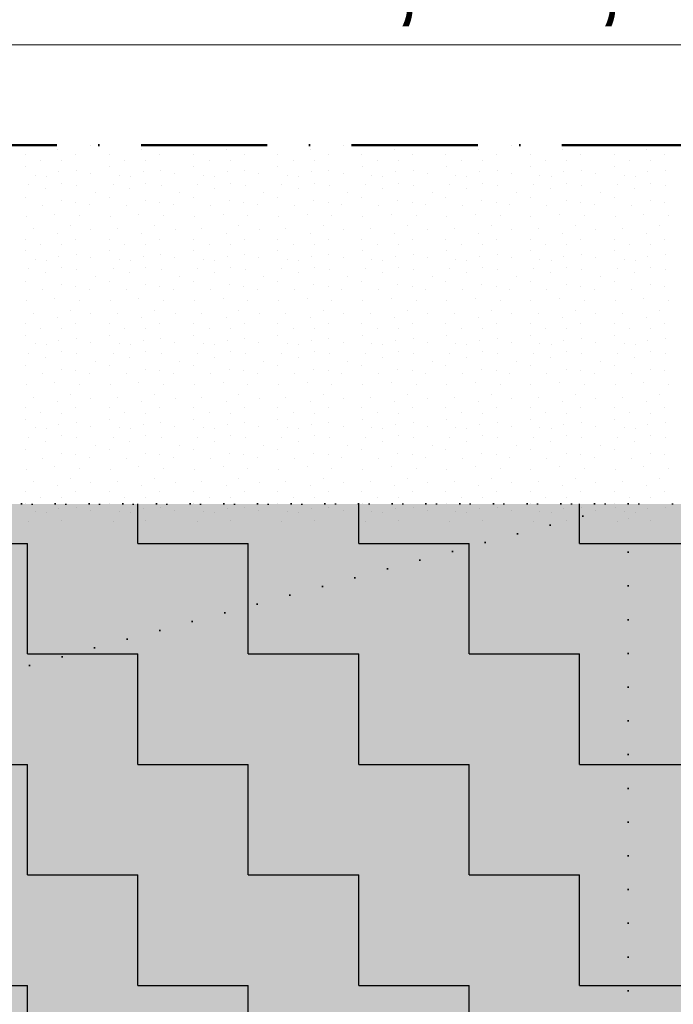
# Model space of a CAD drawing. Header units: millimetres. Extents: x -211955 to 157391, y -241491 to 94238.
# Tile 113 of 138: x 15207 to 16760, y -45457 to -43119. Entities that reach past the tile are written whole.
import ezdxf

# ---------------------------------------------------------------- set-up
doc = ezdxf.new("R2010")
doc.units = ezdxf.units.MM
doc.header["$PDMODE"] = 65
doc.linetypes.add('Cerchovana_1', pattern=[500, 300, -100, 0, -100])
doc.linetypes.add('Teckovana 0.5x_2', pattern=[80, 0, -80])
for name, color, linetype, lineweight in [('XR$2$PŮDORYS 1.NP - STÁVAJÍCÍ_1', 7, 'Continuous', 25), ('XR$3$SITUACE - BOURÁNÍ_1', 7, 'Continuous', 25), ('XR$4$SITUACE - BOURÁNÍ - KOTY_1', 7, 'Continuous', 25)]:
    doc.layers.add(name, color=color, linetype=linetype, lineweight=lineweight)
doc.styles.add('ARIALNARROW', font='ARIALN.TTF')
doc.dimstyles.new('DIMSTYLE_4', dxfattribs={"dimtxt": 250, "dimasz": 300, "dimexe": 0, "dimexo": 0, "dimgap": 125, "dimtad": 2, "dimlfac": 0.001, "dimrnd": 0.05, "dimzin": 4, "dimdsep": 46, "dimtxsty": 'ARIALNARROW', "dimblk1": 'ALL_ML_STRICH', "dimblk2": 'ALL_ML_STRICH', "dimsah": 1, "dimcen": 0, "dimclrd": 6, "dimclre": 6, "dimclrt": 6, "dimadec": 0, "dimazin": 0, "dimtfac": 1, "dimtdec": 0, "dimtix": 1, "dimtmove": 2, "dimatfit": 3, "dimfxl": 0, "dimtzin": 0, "dimlwd": 0, "dimlwe": 18, "dimarcsym": 0})

# ---------------------------------------------------------------- blocks, each defined once
blk = doc.blocks.new('VZOR_0')
at = {"layer": 'XR$3$SITUACE - BOURÁNÍ_1', "color": 204, "linetype": 'Continuous', "lineweight": 13}
for p, q in [((15376.2, -43417.2), (15376.2, -43417.2)), ((15576.2, -43417.2), (15576.2, -43417.2)), ((15776.2, -43417.2), (15776.2, -43417.2)), ((15976.2, -43417.2), (15976.2, -43417.2)), ((16176.2, -43417.2), (16176.2, -43417.2)), ((16376.2, -43417.2), (16376.2, -43417.2)), ((16576.2, -43417.2), (16576.2, -43417.2)), ((15220, -43440), (15220, -43440)), ((15297.4, -43425.8), (15297.4, -43425.8)), ((15340, -43440), (15340, -43440)), ((15420, -43440), (15420, -43440)), ((15497.4, -43425.8), (15497.4, -43425.8)), ((15540, -43440), (15540, -43440)), ((15620, -43440), (15620, -43440)), ((15697.4, -43425.8), (15697.4, -43425.8)), ((15740, -43440), (15740, -43440)), ((15820, -43440), (15820, -43440)), ((15897.4, -43425.8), (15897.4, -43425.8)), ((15940, -43440), (15940, -43440)), ((16020, -43440), (16020, -43440)), ((16097.4, -43425.8), (16097.4, -43425.8)), ((16140, -43440), (16140, -43440)), ((16220, -43440), (16220, -43440)), ((16297.4, -43425.8), (16297.4, -43425.8)), ((16340, -43440), (16340, -43440)), ((16420, -43440), (16420, -43440)), ((16497.4, -43425.8), (16497.4, -43425.8)), ((16540, -43440), (16540, -43440)), ((16620, -43440), (16620, -43440)), ((16697.4, -43425.8), (16697.4, -43425.8)), ((16740, -43440), (16740, -43440)), ((15256.8, -43452.4), (15256.8, -43452.4)), ((15306.8, -43453), (15306.8, -43453)), ((15456.8, -43452.4), (15456.8, -43452.4)), ((15506.8, -43453), (15506.8, -43453)), ((15656.8, -43452.4), (15656.8, -43452.4)), ((15706.8, -43453), (15706.8, -43453)), ((15856.8, -43452.4), (15856.8, -43452.4)), ((15906.8, -43453), (15906.8, -43453)), ((16056.8, -43452.4), (16056.8, -43452.4)), ((16106.8, -43453), (16106.8, -43453)), ((16256.8, -43452.4), (16256.8, -43452.4)), ((16306.8, -43453), (16306.8, -43453)), ((16456.8, -43452.4), (16456.8, -43452.4)), ((16506.8, -43453), (16506.8, -43453)), ((16656.8, -43452.4), (16656.8, -43452.4)), ((16706.8, -43453), (16706.8, -43453)), ((15220.6, -43468), (15220.6, -43468)), ((15243.4, -43487.8), (15243.4, -43487.8)), ((15269.8, -43490), (15269.8, -43490)), ((15300, -43480), (15300, -43480)), ((15341.8, -43476.4), (15341.8, -43476.4)), ((15375.4, -43484.6), (15375.4, -43484.6)), ((15420.6, -43468), (15420.6, -43468)), ((15443.4, -43487.8), (15443.4, -43487.8)), ((15469.8, -43490), (15469.8, -43490)), ((15500, -43480), (15500, -43480)), ((15541.8, -43476.4), (15541.8, -43476.4)), ((15575.4, -43484.6), (15575.4, -43484.6)), ((15620.6, -43468), (15620.6, -43468)), ((15643.4, -43487.8), (15643.4, -43487.8)), ((15669.8, -43490), (15669.8, -43490)), ((15700, -43480), (15700, -43480)), ((15741.8, -43476.4), (15741.8, -43476.4)), ((15775.4, -43484.6), (15775.4, -43484.6)), ((15820.6, -43468), (15820.6, -43468)), ((15843.4, -43487.8), (15843.4, -43487.8)), ((15869.8, -43490), (15869.8, -43490)), ((15900, -43480), (15900, -43480)), ((15941.8, -43476.4), (15941.8, -43476.4)), ((15975.4, -43484.6), (15975.4, -43484.6)), ((16020.6, -43468), (16020.6, -43468)), ((16043.4, -43487.8), (16043.4, -43487.8)), ((16069.8, -43490), (16069.8, -43490)), ((16100, -43480), (16100, -43480)), ((16141.8, -43476.4), (16141.8, -43476.4)), ((16175.4, -43484.6), (16175.4, -43484.6)), ((16220.6, -43468), (16220.6, -43468)), ((16243.4, -43487.8), (16243.4, -43487.8)), ((16269.8, -43490), (16269.8, -43490)), ((16300, -43480), (16300, -43480)), ((16341.8, -43476.4), (16341.8, -43476.4)), ((16375.4, -43484.6), (16375.4, -43484.6)), ((16420.6, -43468), (16420.6, -43468)), ((16443.4, -43487.8), (16443.4, -43487.8)), ((16469.8, -43490), (16469.8, -43490)), ((16500, -43480), (16500, -43480)), ((16541.8, -43476.4), (16541.8, -43476.4)), ((16575.4, -43484.6), (16575.4, -43484.6)), ((16620.6, -43468), (16620.6, -43468)), ((16643.4, -43487.8), (16643.4, -43487.8)), ((16669.8, -43490), (16669.8, -43490)), ((16700, -43480), (16700, -43480)), ((16741.8, -43476.4), (16741.8, -43476.4)), ((15228.8, -43510.4), (15228.8, -43510.4)), ((15307, -43507), (15307, -43507)), ((15342.8, -43511.8), (15342.8, -43511.8)), ((15428.8, -43510.4), (15428.8, -43510.4)), ((15507, -43507), (15507, -43507)), ((15542.8, -43511.8), (15542.8, -43511.8)), ((15628.8, -43510.4), (15628.8, -43510.4)), ((15707, -43507), (15707, -43507)), ((15742.8, -43511.8), (15742.8, -43511.8)), ((15828.8, -43510.4), (15828.8, -43510.4)), ((15907, -43507), (15907, -43507)), ((15942.8, -43511.8), (15942.8, -43511.8)), ((16028.8, -43510.4), (16028.8, -43510.4)), ((16107, -43507), (16107, -43507)), ((16142.8, -43511.8), (16142.8, -43511.8)), ((16228.8, -43510.4), (16228.8, -43510.4)), ((16307, -43507), (16307, -43507)), ((16342.8, -43511.8), (16342.8, -43511.8)), ((16428.8, -43510.4), (16428.8, -43510.4)), ((16507, -43507), (16507, -43507)), ((16542.8, -43511.8), (16542.8, -43511.8)), ((16628.8, -43510.4), (16628.8, -43510.4)), ((16707, -43507), (16707, -43507)), ((16742.8, -43511.8), (16742.8, -43511.8)), ((15268.8, -43519.8), (15268.8, -43519.8)), ((15387, -43529.6), (15387, -43529.6)), ((15468.8, -43519.8), (15468.8, -43519.8)), ((15587, -43529.6), (15587, -43529.6)), ((15668.8, -43519.8), (15668.8, -43519.8)), ((15787, -43529.6), (15787, -43529.6)), ((15868.8, -43519.8), (15868.8, -43519.8)), ((15987, -43529.6), (15987, -43529.6)), ((16068.8, -43519.8), (16068.8, -43519.8)), ((16187, -43529.6), (16187, -43529.6)), ((16268.8, -43519.8), (16268.8, -43519.8)), ((16387, -43529.6), (16387, -43529.6)), ((16468.8, -43519.8), (16468.8, -43519.8)), ((16587, -43529.6), (16587, -43529.6)), ((16668.8, -43519.8), (16668.8, -43519.8)), ((15220, -43540), (15220, -43540)), ((15260, -43560), (15260, -43560)), ((15305.4, -43548.4), (15305.4, -43548.4)), ((15339.8, -43551.8), (15339.8, -43551.8)), ((15372, -43558.6), (15372, -43558.6)), ((15420, -43540), (15420, -43540)), ((15460, -43560), (15460, -43560)), ((15505.4, -43548.4), (15505.4, -43548.4)), ((15539.8, -43551.8), (15539.8, -43551.8)), ((15572, -43558.6), (15572, -43558.6)), ((15620, -43540), (15620, -43540)), ((15660, -43560), (15660, -43560)), ((15705.4, -43548.4), (15705.4, -43548.4)), ((15739.8, -43551.8), (15739.8, -43551.8)), ((15772, -43558.6), (15772, -43558.6)), ((15820, -43540), (15820, -43540)), ((15860, -43560), (15860, -43560)), ((15905.4, -43548.4), (15905.4, -43548.4)), ((15939.8, -43551.8), (15939.8, -43551.8)), ((15972, -43558.6), (15972, -43558.6)), ((16020, -43540), (16020, -43540)), ((16060, -43560), (16060, -43560)), ((16105.4, -43548.4), (16105.4, -43548.4)), ((16139.8, -43551.8), (16139.8, -43551.8)), ((16172, -43558.6), (16172, -43558.6)), ((16220, -43540), (16220, -43540)), ((16260, -43560), (16260, -43560)), ((16305.4, -43548.4), (16305.4, -43548.4)), ((16339.8, -43551.8), (16339.8, -43551.8)), ((16372, -43558.6), (16372, -43558.6)), ((16420, -43540), (16420, -43540)), ((16460, -43560), (16460, -43560)), ((16505.4, -43548.4), (16505.4, -43548.4)), ((16539.8, -43551.8), (16539.8, -43551.8)), ((16572, -43558.6), (16572, -43558.6)), ((16620, -43540), (16620, -43540)), ((16660, -43560), (16660, -43560)), ((16705.4, -43548.4), (16705.4, -43548.4)), ((16739.8, -43551.8), (16739.8, -43551.8)), ((15290.2, -43580.8), (15290.2, -43580.8)), ((15348.8, -43584.8), (15348.8, -43584.8)), ((15490.2, -43580.8), (15490.2, -43580.8)), ((15548.8, -43584.8), (15548.8, -43584.8)), ((15690.2, -43580.8), (15690.2, -43580.8)), ((15748.8, -43584.8), (15748.8, -43584.8)), ((15890.2, -43580.8), (15890.2, -43580.8)), ((15948.8, -43584.8), (15948.8, -43584.8)), ((16090.2, -43580.8), (16090.2, -43580.8)), ((16148.8, -43584.8), (16148.8, -43584.8)), ((16290.2, -43580.8), (16290.2, -43580.8)), ((16348.8, -43584.8), (16348.8, -43584.8)), ((16490.2, -43580.8), (16490.2, -43580.8)), ((16548.8, -43584.8), (16548.8, -43584.8)), ((16690.2, -43580.8), (16690.2, -43580.8)), ((16748.8, -43584.8), (16748.8, -43584.8)), ((15221.8, -43586), (15221.8, -43586)), ((15421.8, -43586), (15421.8, -43586)), ((15621.8, -43586), (15621.8, -43586)), ((15821.8, -43586), (15821.8, -43586)), ((16021.8, -43586), (16021.8, -43586)), ((16221.8, -43586), (16221.8, -43586)), ((16421.8, -43586), (16421.8, -43586)), ((16621.8, -43586), (16621.8, -43586)), ((15239.6, -43615.6), (15239.6, -43615.6)), ((15297.4, -43625.8), (15297.4, -43625.8)), ((15328, -43608.4), (15328, -43608.4)), ((15376.2, -43617.2), (15376.2, -43617.2)), ((15439.6, -43615.6), (15439.6, -43615.6)), ((15497.4, -43625.8), (15497.4, -43625.8)), ((15528, -43608.4), (15528, -43608.4)), ((15576.2, -43617.2), (15576.2, -43617.2)), ((15639.6, -43615.6), (15639.6, -43615.6)), ((15697.4, -43625.8), (15697.4, -43625.8)), ((15728, -43608.4), (15728, -43608.4)), ((15776.2, -43617.2), (15776.2, -43617.2)), ((15839.6, -43615.6), (15839.6, -43615.6)), ((15897.4, -43625.8), (15897.4, -43625.8)), ((15928, -43608.4), (15928, -43608.4)), ((15976.2, -43617.2), (15976.2, -43617.2)), ((16039.6, -43615.6), (16039.6, -43615.6)), ((16097.4, -43625.8), (16097.4, -43625.8)), ((16128, -43608.4), (16128, -43608.4)), ((16176.2, -43617.2), (16176.2, -43617.2)), ((16239.6, -43615.6), (16239.6, -43615.6)), ((16297.4, -43625.8), (16297.4, -43625.8)), ((16328, -43608.4), (16328, -43608.4)), ((16376.2, -43617.2), (16376.2, -43617.2)), ((16439.6, -43615.6), (16439.6, -43615.6)), ((16497.4, -43625.8), (16497.4, -43625.8)), ((16528, -43608.4), (16528, -43608.4)), ((16576.2, -43617.2), (16576.2, -43617.2)), ((16639.6, -43615.6), (16639.6, -43615.6)), ((16697.4, -43625.8), (16697.4, -43625.8)), ((16728, -43608.4), (16728, -43608.4)), ((15220, -43640), (15220, -43640)), ((15256.8, -43652.4), (15256.8, -43652.4)), ((15306.8, -43653), (15306.8, -43653)), ((15340, -43640), (15340, -43640)), ((15420, -43640), (15420, -43640)), ((15456.8, -43652.4), (15456.8, -43652.4)), ((15506.8, -43653), (15506.8, -43653)), ((15540, -43640), (15540, -43640)), ((15620, -43640), (15620, -43640)), ((15656.8, -43652.4), (15656.8, -43652.4)), ((15706.8, -43653), (15706.8, -43653)), ((15740, -43640), (15740, -43640)), ((15820, -43640), (15820, -43640)), ((15856.8, -43652.4), (15856.8, -43652.4)), ((15906.8, -43653), (15906.8, -43653)), ((15940, -43640), (15940, -43640)), ((16020, -43640), (16020, -43640)), ((16056.8, -43652.4), (16056.8, -43652.4)), ((16106.8, -43653), (16106.8, -43653)), ((16140, -43640), (16140, -43640)), ((16220, -43640), (16220, -43640)), ((16256.8, -43652.4), (16256.8, -43652.4)), ((16306.8, -43653), (16306.8, -43653)), ((16340, -43640), (16340, -43640)), ((16420, -43640), (16420, -43640)), ((16456.8, -43652.4), (16456.8, -43652.4)), ((16506.8, -43653), (16506.8, -43653)), ((16540, -43640), (16540, -43640)), ((16620, -43640), (16620, -43640)), ((16656.8, -43652.4), (16656.8, -43652.4)), ((16706.8, -43653), (16706.8, -43653)), ((16740, -43640), (16740, -43640)), ((15220.6, -43668), (15220.6, -43668)), ((15341.8, -43676.4), (15341.8, -43676.4)), ((15420.6, -43668), (15420.6, -43668)), ((15541.8, -43676.4), (15541.8, -43676.4)), ((15620.6, -43668), (15620.6, -43668)), ((15741.8, -43676.4), (15741.8, -43676.4)), ((15820.6, -43668), (15820.6, -43668)), ((15941.8, -43676.4), (15941.8, -43676.4)), ((16020.6, -43668), (16020.6, -43668)), ((16141.8, -43676.4), (16141.8, -43676.4)), ((16220.6, -43668), (16220.6, -43668)), ((16341.8, -43676.4), (16341.8, -43676.4)), ((16420.6, -43668), (16420.6, -43668)), ((16541.8, -43676.4), (16541.8, -43676.4)), ((16620.6, -43668), (16620.6, -43668)), ((16741.8, -43676.4), (16741.8, -43676.4)), ((15243.4, -43687.8), (15243.4, -43687.8)), ((15269.8, -43690), (15269.8, -43690)), ((15300, -43680), (15300, -43680)), ((15375.4, -43684.6), (15375.4, -43684.6)), ((15443.4, -43687.8), (15443.4, -43687.8)), ((15469.8, -43690), (15469.8, -43690)), ((15500, -43680), (15500, -43680)), ((15575.4, -43684.6), (15575.4, -43684.6)), ((15643.4, -43687.8), (15643.4, -43687.8)), ((15669.8, -43690), (15669.8, -43690)), ((15700, -43680), (15700, -43680)), ((15775.4, -43684.6), (15775.4, -43684.6)), ((15843.4, -43687.8), (15843.4, -43687.8)), ((15869.8, -43690), (15869.8, -43690)), ((15900, -43680), (15900, -43680)), ((15975.4, -43684.6), (15975.4, -43684.6)), ((16043.4, -43687.8), (16043.4, -43687.8)), ((16069.8, -43690), (16069.8, -43690)), ((16100, -43680), (16100, -43680)), ((16175.4, -43684.6), (16175.4, -43684.6)), ((16243.4, -43687.8), (16243.4, -43687.8)), ((16269.8, -43690), (16269.8, -43690)), ((16300, -43680), (16300, -43680)), ((16375.4, -43684.6), (16375.4, -43684.6)), ((16443.4, -43687.8), (16443.4, -43687.8)), ((16469.8, -43690), (16469.8, -43690)), ((16500, -43680), (16500, -43680)), ((16575.4, -43684.6), (16575.4, -43684.6)), ((16643.4, -43687.8), (16643.4, -43687.8)), ((16669.8, -43690), (16669.8, -43690)), ((16700, -43680), (16700, -43680)), ((15228.8, -43710.4), (15228.8, -43710.4)), ((15268.8, -43719.8), (15268.8, -43719.8)), ((15307, -43707), (15307, -43707)), ((15342.8, -43711.8), (15342.8, -43711.8)), ((15428.8, -43710.4), (15428.8, -43710.4)), ((15468.8, -43719.8), (15468.8, -43719.8)), ((15507, -43707), (15507, -43707)), ((15542.8, -43711.8), (15542.8, -43711.8)), ((15628.8, -43710.4), (15628.8, -43710.4)), ((15668.8, -43719.8), (15668.8, -43719.8)), ((15707, -43707), (15707, -43707)), ((15742.8, -43711.8), (15742.8, -43711.8)), ((15828.8, -43710.4), (15828.8, -43710.4)), ((15868.8, -43719.8), (15868.8, -43719.8)), ((15907, -43707), (15907, -43707)), ((15942.8, -43711.8), (15942.8, -43711.8)), ((16028.8, -43710.4), (16028.8, -43710.4)), ((16068.8, -43719.8), (16068.8, -43719.8)), ((16107, -43707), (16107, -43707)), ((16142.8, -43711.8), (16142.8, -43711.8)), ((16228.8, -43710.4), (16228.8, -43710.4)), ((16268.8, -43719.8), (16268.8, -43719.8)), ((16307, -43707), (16307, -43707)), ((16342.8, -43711.8), (16342.8, -43711.8)), ((16428.8, -43710.4), (16428.8, -43710.4)), ((16468.8, -43719.8), (16468.8, -43719.8)), ((16507, -43707), (16507, -43707)), ((16542.8, -43711.8), (16542.8, -43711.8)), ((16628.8, -43710.4), (16628.8, -43710.4)), ((16668.8, -43719.8), (16668.8, -43719.8)), ((16707, -43707), (16707, -43707)), ((16742.8, -43711.8), (16742.8, -43711.8)), ((15220, -43740), (15220, -43740)), ((15305.4, -43748.4), (15305.4, -43748.4)), ((15387, -43729.6), (15387, -43729.6)), ((15420, -43740), (15420, -43740)), ((15505.4, -43748.4), (15505.4, -43748.4)), ((15587, -43729.6), (15587, -43729.6)), ((15620, -43740), (15620, -43740)), ((15705.4, -43748.4), (15705.4, -43748.4)), ((15787, -43729.6), (15787, -43729.6)), ((15820, -43740), (15820, -43740)), ((15905.4, -43748.4), (15905.4, -43748.4)), ((15987, -43729.6), (15987, -43729.6)), ((16020, -43740), (16020, -43740)), ((16105.4, -43748.4), (16105.4, -43748.4)), ((16187, -43729.6), (16187, -43729.6)), ((16220, -43740), (16220, -43740)), ((16305.4, -43748.4), (16305.4, -43748.4)), ((16387, -43729.6), (16387, -43729.6)), ((16420, -43740), (16420, -43740)), ((16505.4, -43748.4), (16505.4, -43748.4)), ((16587, -43729.6), (16587, -43729.6)), ((16620, -43740), (16620, -43740)), ((16705.4, -43748.4), (16705.4, -43748.4)), ((15260, -43760), (15260, -43760)), ((15339.8, -43751.8), (15339.8, -43751.8)), ((15372, -43758.6), (15372, -43758.6)), ((15460, -43760), (15460, -43760)), ((15539.8, -43751.8), (15539.8, -43751.8)), ((15572, -43758.6), (15572, -43758.6)), ((15660, -43760), (15660, -43760)), ((15739.8, -43751.8), (15739.8, -43751.8)), ((15772, -43758.6), (15772, -43758.6)), ((15860, -43760), (15860, -43760)), ((15939.8, -43751.8), (15939.8, -43751.8)), ((15972, -43758.6), (15972, -43758.6)), ((16060, -43760), (16060, -43760)), ((16139.8, -43751.8), (16139.8, -43751.8)), ((16172, -43758.6), (16172, -43758.6)), ((16260, -43760), (16260, -43760)), ((16339.8, -43751.8), (16339.8, -43751.8)), ((16372, -43758.6), (16372, -43758.6)), ((16460, -43760), (16460, -43760)), ((16539.8, -43751.8), (16539.8, -43751.8)), ((16572, -43758.6), (16572, -43758.6)), ((16660, -43760), (16660, -43760)), ((16739.8, -43751.8), (16739.8, -43751.8)), ((15221.8, -43786), (15221.8, -43786)), ((15290.2, -43780.8), (15290.2, -43780.8)), ((15348.8, -43784.8), (15348.8, -43784.8)), ((15421.8, -43786), (15421.8, -43786)), ((15490.2, -43780.8), (15490.2, -43780.8)), ((15548.8, -43784.8), (15548.8, -43784.8)), ((15621.8, -43786), (15621.8, -43786)), ((15690.2, -43780.8), (15690.2, -43780.8)), ((15748.8, -43784.8), (15748.8, -43784.8)), ((15821.8, -43786), (15821.8, -43786)), ((15890.2, -43780.8), (15890.2, -43780.8)), ((15948.8, -43784.8), (15948.8, -43784.8)), ((16021.8, -43786), (16021.8, -43786)), ((16090.2, -43780.8), (16090.2, -43780.8)), ((16148.8, -43784.8), (16148.8, -43784.8)), ((16221.8, -43786), (16221.8, -43786)), ((16290.2, -43780.8), (16290.2, -43780.8)), ((16348.8, -43784.8), (16348.8, -43784.8)), ((16421.8, -43786), (16421.8, -43786)), ((16490.2, -43780.8), (16490.2, -43780.8)), ((16548.8, -43784.8), (16548.8, -43784.8)), ((16621.8, -43786), (16621.8, -43786)), ((16690.2, -43780.8), (16690.2, -43780.8)), ((16748.8, -43784.8), (16748.8, -43784.8)), ((15239.6, -43815.6), (15239.6, -43815.6)), ((15328, -43808.4), (15328, -43808.4)), ((15376.2, -43817.2), (15376.2, -43817.2)), ((15439.6, -43815.6), (15439.6, -43815.6)), ((15528, -43808.4), (15528, -43808.4)), ((15576.2, -43817.2), (15576.2, -43817.2)), ((15639.6, -43815.6), (15639.6, -43815.6)), ((15728, -43808.4), (15728, -43808.4)), ((15776.2, -43817.2), (15776.2, -43817.2)), ((15839.6, -43815.6), (15839.6, -43815.6)), ((15928, -43808.4), (15928, -43808.4)), ((15976.2, -43817.2), (15976.2, -43817.2)), ((16039.6, -43815.6), (16039.6, -43815.6)), ((16128, -43808.4), (16128, -43808.4)), ((16176.2, -43817.2), (16176.2, -43817.2)), ((16239.6, -43815.6), (16239.6, -43815.6)), ((16328, -43808.4), (16328, -43808.4)), ((16376.2, -43817.2), (16376.2, -43817.2)), ((16439.6, -43815.6), (16439.6, -43815.6)), ((16528, -43808.4), (16528, -43808.4)), ((16576.2, -43817.2), (16576.2, -43817.2)), ((16639.6, -43815.6), (16639.6, -43815.6)), ((16728, -43808.4), (16728, -43808.4)), ((15220, -43840), (15220, -43840)), ((15297.4, -43825.8), (15297.4, -43825.8)), ((15340, -43840), (15340, -43840)), ((15420, -43840), (15420, -43840)), ((15497.4, -43825.8), (15497.4, -43825.8)), ((15540, -43840), (15540, -43840)), ((15620, -43840), (15620, -43840)), ((15697.4, -43825.8), (15697.4, -43825.8)), ((15740, -43840), (15740, -43840)), ((15820, -43840), (15820, -43840)), ((15897.4, -43825.8), (15897.4, -43825.8)), ((15940, -43840), (15940, -43840)), ((16020, -43840), (16020, -43840)), ((16097.4, -43825.8), (16097.4, -43825.8)), ((16140, -43840), (16140, -43840)), ((16220, -43840), (16220, -43840)), ((16297.4, -43825.8), (16297.4, -43825.8)), ((16340, -43840), (16340, -43840)), ((16420, -43840), (16420, -43840)), ((16497.4, -43825.8), (16497.4, -43825.8)), ((16540, -43840), (16540, -43840)), ((16620, -43840), (16620, -43840)), ((16697.4, -43825.8), (16697.4, -43825.8)), ((16740, -43840), (16740, -43840)), ((15256.8, -43852.4), (15256.8, -43852.4)), ((15306.8, -43853), (15306.8, -43853)), ((15456.8, -43852.4), (15456.8, -43852.4)), ((15506.8, -43853), (15506.8, -43853)), ((15656.8, -43852.4), (15656.8, -43852.4)), ((15706.8, -43853), (15706.8, -43853)), ((15856.8, -43852.4), (15856.8, -43852.4)), ((15906.8, -43853), (15906.8, -43853)), ((16056.8, -43852.4), (16056.8, -43852.4)), ((16106.8, -43853), (16106.8, -43853)), ((16256.8, -43852.4), (16256.8, -43852.4)), ((16306.8, -43853), (16306.8, -43853)), ((16456.8, -43852.4), (16456.8, -43852.4)), ((16506.8, -43853), (16506.8, -43853)), ((16656.8, -43852.4), (16656.8, -43852.4)), ((16706.8, -43853), (16706.8, -43853)), ((15220.6, -43868), (15220.6, -43868)), ((15243.4, -43887.8), (15243.4, -43887.8)), ((15300, -43880), (15300, -43880)), ((15341.8, -43876.4), (15341.8, -43876.4)), ((15375.4, -43884.6), (15375.4, -43884.6)), ((15420.6, -43868), (15420.6, -43868)), ((15443.4, -43887.8), (15443.4, -43887.8)), ((15500, -43880), (15500, -43880)), ((15541.8, -43876.4), (15541.8, -43876.4)), ((15575.4, -43884.6), (15575.4, -43884.6)), ((15620.6, -43868), (15620.6, -43868)), ((15643.4, -43887.8), (15643.4, -43887.8)), ((15700, -43880), (15700, -43880)), ((15741.8, -43876.4), (15741.8, -43876.4)), ((15775.4, -43884.6), (15775.4, -43884.6)), ((15820.6, -43868), (15820.6, -43868)), ((15843.4, -43887.8), (15843.4, -43887.8)), ((15900, -43880), (15900, -43880)), ((15941.8, -43876.4), (15941.8, -43876.4)), ((15975.4, -43884.6), (15975.4, -43884.6)), ((16020.6, -43868), (16020.6, -43868)), ((16043.4, -43887.8), (16043.4, -43887.8)), ((16100, -43880), (16100, -43880)), ((16141.8, -43876.4), (16141.8, -43876.4)), ((16175.4, -43884.6), (16175.4, -43884.6)), ((16220.6, -43868), (16220.6, -43868)), ((16243.4, -43887.8), (16243.4, -43887.8)), ((16300, -43880), (16300, -43880)), ((16341.8, -43876.4), (16341.8, -43876.4)), ((16375.4, -43884.6), (16375.4, -43884.6)), ((16420.6, -43868), (16420.6, -43868)), ((16443.4, -43887.8), (16443.4, -43887.8)), ((16500, -43880), (16500, -43880)), ((16541.8, -43876.4), (16541.8, -43876.4)), ((16575.4, -43884.6), (16575.4, -43884.6)), ((16620.6, -43868), (16620.6, -43868)), ((16643.4, -43887.8), (16643.4, -43887.8)), ((16700, -43880), (16700, -43880)), ((16741.8, -43876.4), (16741.8, -43876.4)), ((15228.8, -43910.4), (15228.8, -43910.4)), ((15269.8, -43890), (15269.8, -43890)), ((15307, -43907), (15307, -43907)), ((15342.8, -43911.8), (15342.8, -43911.8)), ((15428.8, -43910.4), (15428.8, -43910.4)), ((15469.8, -43890), (15469.8, -43890)), ((15507, -43907), (15507, -43907)), ((15542.8, -43911.8), (15542.8, -43911.8)), ((15628.8, -43910.4), (15628.8, -43910.4)), ((15669.8, -43890), (15669.8, -43890)), ((15707, -43907), (15707, -43907)), ((15742.8, -43911.8), (15742.8, -43911.8)), ((15828.8, -43910.4), (15828.8, -43910.4)), ((15869.8, -43890), (15869.8, -43890)), ((15907, -43907), (15907, -43907)), ((15942.8, -43911.8), (15942.8, -43911.8)), ((16028.8, -43910.4), (16028.8, -43910.4)), ((16069.8, -43890), (16069.8, -43890)), ((16107, -43907), (16107, -43907)), ((16142.8, -43911.8), (16142.8, -43911.8)), ((16228.8, -43910.4), (16228.8, -43910.4)), ((16269.8, -43890), (16269.8, -43890)), ((16307, -43907), (16307, -43907)), ((16342.8, -43911.8), (16342.8, -43911.8)), ((16428.8, -43910.4), (16428.8, -43910.4)), ((16469.8, -43890), (16469.8, -43890)), ((16507, -43907), (16507, -43907)), ((16542.8, -43911.8), (16542.8, -43911.8)), ((16628.8, -43910.4), (16628.8, -43910.4)), ((16669.8, -43890), (16669.8, -43890)), ((16707, -43907), (16707, -43907)), ((16742.8, -43911.8), (16742.8, -43911.8)), ((15268.8, -43919.8), (15268.8, -43919.8)), ((15387, -43929.6), (15387, -43929.6)), ((15468.8, -43919.8), (15468.8, -43919.8)), ((15587, -43929.6), (15587, -43929.6)), ((15668.8, -43919.8), (15668.8, -43919.8)), ((15787, -43929.6), (15787, -43929.6)), ((15868.8, -43919.8), (15868.8, -43919.8)), ((15987, -43929.6), (15987, -43929.6)), ((16068.8, -43919.8), (16068.8, -43919.8)), ((16187, -43929.6), (16187, -43929.6)), ((16268.8, -43919.8), (16268.8, -43919.8)), ((16387, -43929.6), (16387, -43929.6)), ((16468.8, -43919.8), (16468.8, -43919.8)), ((16587, -43929.6), (16587, -43929.6)), ((16668.8, -43919.8), (16668.8, -43919.8)), ((15220, -43940), (15220, -43940)), ((15305.4, -43948.4), (15305.4, -43948.4)), ((15339.8, -43951.8), (15339.8, -43951.8)), ((15372, -43958.6), (15372, -43958.6)), ((15420, -43940), (15420, -43940)), ((15505.4, -43948.4), (15505.4, -43948.4)), ((15539.8, -43951.8), (15539.8, -43951.8)), ((15572, -43958.6), (15572, -43958.6)), ((15620, -43940), (15620, -43940)), ((15705.4, -43948.4), (15705.4, -43948.4)), ((15739.8, -43951.8), (15739.8, -43951.8)), ((15772, -43958.6), (15772, -43958.6)), ((15820, -43940), (15820, -43940)), ((15905.4, -43948.4), (15905.4, -43948.4)), ((15939.8, -43951.8), (15939.8, -43951.8)), ((15972, -43958.6), (15972, -43958.6)), ((16020, -43940), (16020, -43940)), ((16105.4, -43948.4), (16105.4, -43948.4)), ((16139.8, -43951.8), (16139.8, -43951.8)), ((16172, -43958.6), (16172, -43958.6)), ((16220, -43940), (16220, -43940)), ((16305.4, -43948.4), (16305.4, -43948.4)), ((16339.8, -43951.8), (16339.8, -43951.8)), ((16372, -43958.6), (16372, -43958.6)), ((16420, -43940), (16420, -43940)), ((16505.4, -43948.4), (16505.4, -43948.4)), ((16539.8, -43951.8), (16539.8, -43951.8)), ((16572, -43958.6), (16572, -43958.6)), ((16620, -43940), (16620, -43940)), ((16705.4, -43948.4), (16705.4, -43948.4)), ((16739.8, -43951.8), (16739.8, -43951.8)), ((15260, -43960), (15260, -43960)), ((15290.2, -43980.8), (15290.2, -43980.8)), ((15460, -43960), (15460, -43960)), ((15490.2, -43980.8), (15490.2, -43980.8)), ((15660, -43960), (15660, -43960)), ((15690.2, -43980.8), (15690.2, -43980.8)), ((15860, -43960), (15860, -43960)), ((15890.2, -43980.8), (15890.2, -43980.8)), ((16060, -43960), (16060, -43960)), ((16090.2, -43980.8), (16090.2, -43980.8)), ((16260, -43960), (16260, -43960)), ((16290.2, -43980.8), (16290.2, -43980.8)), ((16460, -43960), (16460, -43960)), ((16490.2, -43980.8), (16490.2, -43980.8)), ((16660, -43960), (16660, -43960)), ((16690.2, -43980.8), (16690.2, -43980.8)), ((15221.8, -43986), (15221.8, -43986)), ((15348.8, -43984.8), (15348.8, -43984.8)), ((15421.8, -43986), (15421.8, -43986)), ((15548.8, -43984.8), (15548.8, -43984.8)), ((15621.8, -43986), (15621.8, -43986)), ((15748.8, -43984.8), (15748.8, -43984.8)), ((15821.8, -43986), (15821.8, -43986)), ((15948.8, -43984.8), (15948.8, -43984.8)), ((16021.8, -43986), (16021.8, -43986)), ((16148.8, -43984.8), (16148.8, -43984.8)), ((16221.8, -43986), (16221.8, -43986)), ((16348.8, -43984.8), (16348.8, -43984.8)), ((16421.8, -43986), (16421.8, -43986)), ((16548.8, -43984.8), (16548.8, -43984.8)), ((16621.8, -43986), (16621.8, -43986)), ((16748.8, -43984.8), (16748.8, -43984.8)), ((15239.6, -44015.6), (15239.6, -44015.6)), ((15297.4, -44025.8), (15297.4, -44025.8)), ((15328, -44008.4), (15328, -44008.4)), ((15376.2, -44017.2), (15376.2, -44017.2)), ((15439.6, -44015.6), (15439.6, -44015.6)), ((15497.4, -44025.8), (15497.4, -44025.8)), ((15528, -44008.4), (15528, -44008.4)), ((15576.2, -44017.2), (15576.2, -44017.2)), ((15639.6, -44015.6), (15639.6, -44015.6)), ((15697.4, -44025.8), (15697.4, -44025.8)), ((15728, -44008.4), (15728, -44008.4)), ((15776.2, -44017.2), (15776.2, -44017.2)), ((15839.6, -44015.6), (15839.6, -44015.6)), ((15897.4, -44025.8), (15897.4, -44025.8)), ((15928, -44008.4), (15928, -44008.4)), ((15976.2, -44017.2), (15976.2, -44017.2)), ((16039.6, -44015.6), (16039.6, -44015.6)), ((16097.4, -44025.8), (16097.4, -44025.8)), ((16128, -44008.4), (16128, -44008.4)), ((16176.2, -44017.2), (16176.2, -44017.2)), ((16239.6, -44015.6), (16239.6, -44015.6)), ((16297.4, -44025.8), (16297.4, -44025.8)), ((16328, -44008.4), (16328, -44008.4)), ((16376.2, -44017.2), (16376.2, -44017.2)), ((16439.6, -44015.6), (16439.6, -44015.6)), ((16497.4, -44025.8), (16497.4, -44025.8)), ((16528, -44008.4), (16528, -44008.4)), ((16576.2, -44017.2), (16576.2, -44017.2)), ((16639.6, -44015.6), (16639.6, -44015.6)), ((16697.4, -44025.8), (16697.4, -44025.8)), ((16728, -44008.4), (16728, -44008.4)), ((15220, -44040), (15220, -44040)), ((15256.8, -44052.4), (15256.8, -44052.4)), ((15340, -44040), (15340, -44040)), ((15420, -44040), (15420, -44040)), ((15456.8, -44052.4), (15456.8, -44052.4)), ((15540, -44040), (15540, -44040)), ((15620, -44040), (15620, -44040)), ((15656.8, -44052.4), (15656.8, -44052.4)), ((15740, -44040), (15740, -44040)), ((15820, -44040), (15820, -44040)), ((15856.8, -44052.4), (15856.8, -44052.4)), ((15940, -44040), (15940, -44040)), ((16020, -44040), (16020, -44040)), ((16056.8, -44052.4), (16056.8, -44052.4)), ((16140, -44040), (16140, -44040)), ((16220, -44040), (16220, -44040)), ((16256.8, -44052.4), (16256.8, -44052.4)), ((16340, -44040), (16340, -44040)), ((16420, -44040), (16420, -44040)), ((16456.8, -44052.4), (16456.8, -44052.4)), ((16540, -44040), (16540, -44040)), ((16620, -44040), (16620, -44040)), ((16656.8, -44052.4), (16656.8, -44052.4)), ((16740, -44040), (16740, -44040)), ((15220.6, -44068), (15220.6, -44068)), ((15306.8, -44053), (15306.8, -44053)), ((15420.6, -44068), (15420.6, -44068)), ((15506.8, -44053), (15506.8, -44053)), ((15620.6, -44068), (15620.6, -44068)), ((15706.8, -44053), (15706.8, -44053)), ((15820.6, -44068), (15820.6, -44068)), ((15906.8, -44053), (15906.8, -44053)), ((16020.6, -44068), (16020.6, -44068)), ((16106.8, -44053), (16106.8, -44053)), ((16220.6, -44068), (16220.6, -44068)), ((16306.8, -44053), (16306.8, -44053)), ((16420.6, -44068), (16420.6, -44068)), ((16506.8, -44053), (16506.8, -44053)), ((16620.6, -44068), (16620.6, -44068)), ((16706.8, -44053), (16706.8, -44053)), ((15243.4, -44087.8), (15243.4, -44087.8)), ((15269.8, -44090), (15269.8, -44090)), ((15300, -44080), (15300, -44080)), ((15341.8, -44076.4), (15341.8, -44076.4)), ((15375.4, -44084.6), (15375.4, -44084.6)), ((15443.4, -44087.8), (15443.4, -44087.8)), ((15469.8, -44090), (15469.8, -44090)), ((15500, -44080), (15500, -44080)), ((15541.8, -44076.4), (15541.8, -44076.4)), ((15575.4, -44084.6), (15575.4, -44084.6)), ((15643.4, -44087.8), (15643.4, -44087.8)), ((15669.8, -44090), (15669.8, -44090)), ((15700, -44080), (15700, -44080)), ((15741.8, -44076.4), (15741.8, -44076.4)), ((15775.4, -44084.6), (15775.4, -44084.6)), ((15843.4, -44087.8), (15843.4, -44087.8)), ((15869.8, -44090), (15869.8, -44090)), ((15900, -44080), (15900, -44080)), ((15941.8, -44076.4), (15941.8, -44076.4)), ((15975.4, -44084.6), (15975.4, -44084.6)), ((16043.4, -44087.8), (16043.4, -44087.8)), ((16069.8, -44090), (16069.8, -44090)), ((16100, -44080), (16100, -44080)), ((16141.8, -44076.4), (16141.8, -44076.4)), ((16175.4, -44084.6), (16175.4, -44084.6)), ((16243.4, -44087.8), (16243.4, -44087.8)), ((16269.8, -44090), (16269.8, -44090)), ((16300, -44080), (16300, -44080)), ((16341.8, -44076.4), (16341.8, -44076.4)), ((16375.4, -44084.6), (16375.4, -44084.6)), ((16443.4, -44087.8), (16443.4, -44087.8)), ((16469.8, -44090), (16469.8, -44090)), ((16500, -44080), (16500, -44080)), ((16541.8, -44076.4), (16541.8, -44076.4)), ((16575.4, -44084.6), (16575.4, -44084.6)), ((16643.4, -44087.8), (16643.4, -44087.8)), ((16669.8, -44090), (16669.8, -44090)), ((16700, -44080), (16700, -44080)), ((16741.8, -44076.4), (16741.8, -44076.4)), ((15228.8, -44110.4), (15228.8, -44110.4)), ((15268.8, -44119.8), (15268.8, -44119.8)), ((15307, -44107), (15307, -44107)), ((15342.8, -44111.8), (15342.8, -44111.8)), ((15428.8, -44110.4), (15428.8, -44110.4)), ((15468.8, -44119.8), (15468.8, -44119.8)), ((15507, -44107), (15507, -44107)), ((15542.8, -44111.8), (15542.8, -44111.8)), ((15628.8, -44110.4), (15628.8, -44110.4)), ((15668.8, -44119.8), (15668.8, -44119.8)), ((15707, -44107), (15707, -44107)), ((15742.8, -44111.8), (15742.8, -44111.8)), ((15828.8, -44110.4), (15828.8, -44110.4)), ((15868.8, -44119.8), (15868.8, -44119.8)), ((15907, -44107), (15907, -44107)), ((15942.8, -44111.8), (15942.8, -44111.8)), ((16028.8, -44110.4), (16028.8, -44110.4)), ((16068.8, -44119.8), (16068.8, -44119.8)), ((16107, -44107), (16107, -44107)), ((16142.8, -44111.8), (16142.8, -44111.8)), ((16228.8, -44110.4), (16228.8, -44110.4)), ((16268.8, -44119.8), (16268.8, -44119.8)), ((16307, -44107), (16307, -44107)), ((16342.8, -44111.8), (16342.8, -44111.8)), ((16428.8, -44110.4), (16428.8, -44110.4)), ((16468.8, -44119.8), (16468.8, -44119.8)), ((16507, -44107), (16507, -44107)), ((16542.8, -44111.8), (16542.8, -44111.8)), ((16628.8, -44110.4), (16628.8, -44110.4)), ((16668.8, -44119.8), (16668.8, -44119.8)), ((16707, -44107), (16707, -44107)), ((16742.8, -44111.8), (16742.8, -44111.8)), ((15220, -44140), (15220, -44140)), ((15387, -44129.6), (15387, -44129.6)), ((15420, -44140), (15420, -44140)), ((15587, -44129.6), (15587, -44129.6)), ((15620, -44140), (15620, -44140)), ((15787, -44129.6), (15787, -44129.6)), ((15820, -44140), (15820, -44140)), ((15987, -44129.6), (15987, -44129.6)), ((16020, -44140), (16020, -44140)), ((16187, -44129.6), (16187, -44129.6)), ((16220, -44140), (16220, -44140)), ((16387, -44129.6), (16387, -44129.6)), ((16420, -44140), (16420, -44140)), ((16587, -44129.6), (16587, -44129.6)), ((16620, -44140), (16620, -44140)), ((15260, -44160), (15260, -44160)), ((15305.4, -44148.4), (15305.4, -44148.4)), ((15339.8, -44151.8), (15339.8, -44151.8)), ((15372, -44158.6), (15372, -44158.6)), ((15460, -44160), (15460, -44160)), ((15505.4, -44148.4), (15505.4, -44148.4)), ((15539.8, -44151.8), (15539.8, -44151.8)), ((15572, -44158.6), (15572, -44158.6)), ((15660, -44160), (15660, -44160)), ((15705.4, -44148.4), (15705.4, -44148.4)), ((15739.8, -44151.8), (15739.8, -44151.8)), ((15772, -44158.6), (15772, -44158.6)), ((15860, -44160), (15860, -44160)), ((15905.4, -44148.4), (15905.4, -44148.4)), ((15939.8, -44151.8), (15939.8, -44151.8)), ((15972, -44158.6), (15972, -44158.6)), ((16060, -44160), (16060, -44160)), ((16105.4, -44148.4), (16105.4, -44148.4)), ((16139.8, -44151.8), (16139.8, -44151.8)), ((16172, -44158.6), (16172, -44158.6)), ((16260, -44160), (16260, -44160)), ((16305.4, -44148.4), (16305.4, -44148.4)), ((16339.8, -44151.8), (16339.8, -44151.8)), ((16372, -44158.6), (16372, -44158.6)), ((16460, -44160), (16460, -44160)), ((16505.4, -44148.4), (16505.4, -44148.4)), ((16539.8, -44151.8), (16539.8, -44151.8)), ((16572, -44158.6), (16572, -44158.6)), ((16660, -44160), (16660, -44160)), ((16705.4, -44148.4), (16705.4, -44148.4)), ((16739.8, -44151.8), (16739.8, -44151.8)), ((15221.8, -44186), (15221.8, -44186)), ((15290.2, -44180.8), (15290.2, -44180.8)), ((15348.8, -44184.8), (15348.8, -44184.8)), ((15421.8, -44186), (15421.8, -44186)), ((15490.2, -44180.8), (15490.2, -44180.8)), ((15548.8, -44184.8), (15548.8, -44184.8)), ((15621.8, -44186), (15621.8, -44186)), ((15690.2, -44180.8), (15690.2, -44180.8)), ((15748.8, -44184.8), (15748.8, -44184.8)), ((15821.8, -44186), (15821.8, -44186)), ((15890.2, -44180.8), (15890.2, -44180.8)), ((15948.8, -44184.8), (15948.8, -44184.8)), ((16021.8, -44186), (16021.8, -44186)), ((16090.2, -44180.8), (16090.2, -44180.8)), ((16148.8, -44184.8), (16148.8, -44184.8)), ((16221.8, -44186), (16221.8, -44186)), ((16290.2, -44180.8), (16290.2, -44180.8)), ((16348.8, -44184.8), (16348.8, -44184.8)), ((16421.8, -44186), (16421.8, -44186)), ((16490.2, -44180.8), (16490.2, -44180.8)), ((16548.8, -44184.8), (16548.8, -44184.8)), ((16621.8, -44186), (16621.8, -44186)), ((16690.2, -44180.8), (16690.2, -44180.8)), ((16748.8, -44184.8), (16748.8, -44184.8)), ((15239.6, -44215.6), (15239.6, -44215.6)), ((15328, -44208.4), (15328, -44208.4)), ((15439.6, -44215.6), (15439.6, -44215.6)), ((15528, -44208.4), (15528, -44208.4)), ((15639.6, -44215.6), (15639.6, -44215.6)), ((15728, -44208.4), (15728, -44208.4)), ((15839.6, -44215.6), (15839.6, -44215.6)), ((15928, -44208.4), (15928, -44208.4)), ((16039.6, -44215.6), (16039.6, -44215.6)), ((16128, -44208.4), (16128, -44208.4)), ((16239.6, -44215.6), (16239.6, -44215.6)), ((16328, -44208.4), (16328, -44208.4)), ((16439.6, -44215.6), (16439.6, -44215.6)), ((16528, -44208.4), (16528, -44208.4)), ((16639.6, -44215.6), (16639.6, -44215.6)), ((16728, -44208.4), (16728, -44208.4)), ((15297.4, -44225.8), (15297.4, -44225.8)), ((15376.2, -44217.2), (15376.2, -44217.2)), ((15497.4, -44225.8), (15497.4, -44225.8)), ((15576.2, -44217.2), (15576.2, -44217.2)), ((15697.4, -44225.8), (15697.4, -44225.8)), ((15776.2, -44217.2), (15776.2, -44217.2)), ((15897.4, -44225.8), (15897.4, -44225.8)), ((15976.2, -44217.2), (15976.2, -44217.2)), ((16097.4, -44225.8), (16097.4, -44225.8)), ((16176.2, -44217.2), (16176.2, -44217.2)), ((16297.4, -44225.8), (16297.4, -44225.8)), ((16376.2, -44217.2), (16376.2, -44217.2)), ((16497.4, -44225.8), (16497.4, -44225.8)), ((16576.2, -44217.2), (16576.2, -44217.2)), ((16697.4, -44225.8), (16697.4, -44225.8)), ((15220, -44240), (15220, -44240)), ((15256.8, -44252.4), (15256.8, -44252.4)), ((15306.8, -44253), (15306.8, -44253)), ((15340, -44240), (15340, -44240)), ((15420, -44240), (15420, -44240)), ((15456.8, -44252.4), (15456.8, -44252.4)), ((15506.8, -44253), (15506.8, -44253)), ((15540, -44240), (15540, -44240)), ((15620, -44240), (15620, -44240)), ((15656.8, -44252.4), (15656.8, -44252.4)), ((15706.8, -44253), (15706.8, -44253)), ((15740, -44240), (15740, -44240)), ((15820, -44240), (15820, -44240)), ((15856.8, -44252.4), (15856.8, -44252.4)), ((15906.8, -44253), (15906.8, -44253)), ((15940, -44240), (15940, -44240)), ((16020, -44240), (16020, -44240)), ((16056.8, -44252.4), (16056.8, -44252.4)), ((16106.8, -44253), (16106.8, -44253)), ((16140, -44240), (16140, -44240)), ((16220, -44240), (16220, -44240)), ((16256.8, -44252.4), (16256.8, -44252.4)), ((16306.8, -44253), (16306.8, -44253)), ((16340, -44240), (16340, -44240)), ((16420, -44240), (16420, -44240)), ((16456.8, -44252.4), (16456.8, -44252.4)), ((16506.8, -44253), (16506.8, -44253)), ((16540, -44240), (16540, -44240)), ((16620, -44240), (16620, -44240)), ((16656.8, -44252.4), (16656.8, -44252.4)), ((16706.8, -44253), (16706.8, -44253)), ((16740, -44240), (16740, -44240)), ((15220.6, -44268), (15220.6, -44268)), ((15300, -44280), (15300, -44280)), ((15341.8, -44276.4), (15341.8, -44276.4)), ((15375.4, -44284.6), (15375.4, -44284.6)), ((15420.6, -44268), (15420.6, -44268)), ((15500, -44280), (15500, -44280)), ((15541.8, -44276.4), (15541.8, -44276.4)), ((15575.4, -44284.6), (15575.4, -44284.6)), ((15620.6, -44268), (15620.6, -44268)), ((15700, -44280), (15700, -44280)), ((15741.8, -44276.4), (15741.8, -44276.4)), ((15775.4, -44284.6), (15775.4, -44284.6)), ((15820.6, -44268), (15820.6, -44268)), ((15900, -44280), (15900, -44280)), ((15941.8, -44276.4), (15941.8, -44276.4)), ((15975.4, -44284.6), (15975.4, -44284.6)), ((16020.6, -44268), (16020.6, -44268)), ((16100, -44280), (16100, -44280)), ((16141.8, -44276.4), (16141.8, -44276.4)), ((16175.4, -44284.6), (16175.4, -44284.6)), ((16220.6, -44268), (16220.6, -44268)), ((16300, -44280), (16300, -44280)), ((16341.8, -44276.4), (16341.8, -44276.4)), ((16375.4, -44284.6), (16375.4, -44284.6)), ((16420.6, -44268), (16420.6, -44268)), ((16500, -44280), (16500, -44280)), ((16541.8, -44276.4), (16541.8, -44276.4)), ((16575.4, -44284.6), (16575.4, -44284.6)), ((16620.6, -44268), (16620.6, -44268)), ((16700, -44280), (16700, -44280)), ((16741.8, -44276.4), (16741.8, -44276.4)), ((15243.4, -44287.8), (15243.4, -44287.8)), ((15269.8, -44290), (15269.8, -44290)), ((15307, -44307), (15307, -44307)), ((15443.4, -44287.8), (15443.4, -44287.8)), ((15469.8, -44290), (15469.8, -44290)), ((15507, -44307), (15507, -44307)), ((15643.4, -44287.8), (15643.4, -44287.8)), ((15669.8, -44290), (15669.8, -44290)), ((15707, -44307), (15707, -44307)), ((15843.4, -44287.8), (15843.4, -44287.8)), ((15869.8, -44290), (15869.8, -44290)), ((15907, -44307), (15907, -44307)), ((16043.4, -44287.8), (16043.4, -44287.8)), ((16069.8, -44290), (16069.8, -44290)), ((16107, -44307), (16107, -44307)), ((16243.4, -44287.8), (16243.4, -44287.8)), ((16269.8, -44290), (16269.8, -44290)), ((16307, -44307), (16307, -44307)), ((16443.4, -44287.8), (16443.4, -44287.8)), ((16469.8, -44290), (16469.8, -44290)), ((16507, -44307), (16507, -44307)), ((16643.4, -44287.8), (16643.4, -44287.8)), ((16669.8, -44290), (16669.8, -44290)), ((16707, -44307), (16707, -44307)), ((15228.8, -44310.4), (15228.8, -44310.4)), ((15428.8, -44310.4), (15428.8, -44310.4)), ((15628.8, -44310.4), (15628.8, -44310.4)), ((15828.8, -44310.4), (15828.8, -44310.4)), ((16028.8, -44310.4), (16028.8, -44310.4)), ((16228.8, -44310.4), (16228.8, -44310.4)), ((16428.8, -44310.4), (16428.8, -44310.4)), ((16628.8, -44310.4), (16628.8, -44310.4))]:
    blk.add_line(p, q, dxfattribs=at)
blk = doc.blocks.new('ALL_ML_STRICH')
at = {"color": 0, "linetype": 'ByBlock', "lineweight": -2}
for p, q in [((0, -0.5), (0, 0.5)), ((-0.3, -0.3), (0.3, 0.3)), ((-1, 0), (0.5, 0))]:
    blk.add_line(p, q, dxfattribs=at)
blk = doc.blocks.new('*D26')
at = {"layer": 'DEFPOINTS', "color": 6, "linetype": 'Continuous', "lineweight": 18}
for p in [(2337, -40830.5), (2337, -44273.9), (17287.9, -44268.6)]:
    blk.add_point(p, dxfattribs=at)
at = {"layer": 'XR$4$SITUACE - BOURÁNÍ - KOTY_1', "color": 6, "linetype": 'Continuous', "lineweight": -2}
for p, q in [((2337, -42909.7), (2337, -40830.5)), ((2337, -40830.5), (17287.9, -40830.5)), ((17287.9, -42284.5), (17287.9, -40830.5))]:
    blk.add_line(p, q, dxfattribs=at)
at = {"layer": 'XR$4$SITUACE - BOURÁNÍ - KOTY_1', "color": 6, "linetype": 'Continuous', "lineweight": 18, "xscale": 300, "yscale": 300, "zscale": 300, "rotation": 180}
blk.add_blockref('ALL_ML_STRICH', (2337, -40830.5), dxfattribs=at)
at = {"layer": 'XR$4$SITUACE - BOURÁNÍ - KOTY_1', "color": 6, "linetype": 'Continuous', "lineweight": 18, "xscale": 300, "yscale": 300, "zscale": 300}
blk.add_blockref('ALL_ML_STRICH', (17287.9, -40830.5), dxfattribs=at)
at = {"layer": 'XR$4$SITUACE - BOURÁNÍ - KOTY_1', "color": 6, "linetype": 'Continuous', "lineweight": 18, "insert": (9847.5, -40605.5), "char_height": 250, "width": 1014.286, "attachment_point": 5, "style": 'ARIALNARROW'}
blk.add_mtext('\\W0.81;\\A1;{14.95}', dxfattribs=at)

msp = doc.modelspace()

# ---------------------------------------------------------------- hatches: boundary and pattern name
at = {"layer": 'XR$3$SITUACE - BOURÁNÍ_1', "linetype": 'Continuous', "lineweight": 25}
msp.add_hatch(color=254, dxfattribs=at).paths.add_polyline_path([(17269.793, -45078.892), (17287.921, -44268.626), (6723.133, -44268.692), (2404.54, -44310.658), (2337.017, -44311.482), (2337.017, -46363.086), (6004.803, -46360.412), (6004.149, -46763.892), (6003.608, -47264.086), (17222.017, -47263.892), (17222.017, -45578.892), (17288.119, -45578.892), (17288.044, -45078.892)], flags=0)
h = msp.add_hatch(dxfattribs=at)
h.set_pattern_fill('VZOR', scale=262.5, style=0, pattern_type=2)
h.set_pattern_definition([(0, (525, 525), (262.5, 262.5), [262.5, -262.5]), (90, (525, 525), (-262.5, 262.5), [262.5, -262.5])])
h.paths.add_polyline_path([(17269.793, -45078.892), (17287.921, -44268.626), (6723.133, -44268.692), (2404.54, -44310.658), (2337.017, -44311.482), (2337.017, -46363.086), (6004.803, -46360.412), (6004.149, -46763.892), (6003.608, -47264.086), (17222.017, -47263.892), (17222.017, -45578.892), (17288.119, -45578.892), (17288.044, -45078.892)], flags=0)

# ---------------------------------------------------------------- linework, layer by layer
at = {"layer": 'XR$2$PŮDORYS 1.NP - STÁVAJÍCÍ_1', "color": 7, "linetype": 'Continuous', "lineweight": 13}
msp.add_line((19482.017, -43178.198), (13330.914, -43178.198), dxfattribs=at)
at = {"layer": 'XR$2$PŮDORYS 1.NP - STÁVAJÍCÍ_1', "color": 7, "linetype": 'Teckovana 0.5x_2', "lineweight": 25}
msp.add_line((5704.537, -44270.378), (17287.921, -44268.626), dxfattribs=at)
at = {"layer": 'XR$3$SITUACE - BOURÁNÍ_1', "color": 204, "linetype": 'Cerchovana_1', "lineweight": 50}
msp.add_line((-7.849, -43416.677), (17097.151, -43416.677), dxfattribs=at)
at = {"layer": 'XR$3$SITUACE - BOURÁNÍ_1', "color": 7, "linetype": 'Teckovana 0.5x_2', "lineweight": 35}
for p, q in [((16653.133, -44268.692), (6723.133, -44268.692)), ((6723.133, -46946.657), (16653.133, -44268.692)), ((16653.133, -46946.657), (16653.133, -44268.692))]:
    msp.add_line(p, q, dxfattribs=at)

# ---------------------------------------------------------------- block references
at = {"layer": 'XR$3$SITUACE - BOURÁNÍ_1', "color": 204, "linetype": 'Continuous', "lineweight": 13}
msp.add_blockref('VZOR_0', (0, 0), dxfattribs=at)

# ---------------------------------------------------------------- texts
at = {"layer": 'XR$3$SITUACE - BOURÁNÍ_1', "color": 7, "linetype": 'Continuous', "lineweight": 25, "insert": (13330.914, -42461.531), "char_height": 250, "width": 7211.51306, "attachment_point": 1, "line_spacing_factor": 0.903614, "style": 'ARIALNARROW'}
msp.add_mtext('\\W0.89;OCELOVÝ PŘÍSTŘEŠEK BUDE ODSTRANĚN, vč. ZÁKLADŮ\\P- orientační rozměr 10x2,7x2,5m (dl., š. v.)', dxfattribs=at)

# ---------------------------------------------------------------- dimensions: what is measured, and where the dimension line sits
at = {"layer": 'XR$4$SITUACE - BOURÁNÍ - KOTY_1', "color": 6, "linetype": 'Continuous', "lineweight": 18}
dim = msp.add_linear_dim(base=(17287.921, -40830.484), p1=(2337.017, -42909.717), p2=(17287.921, -42284.477), dimstyle='DIMSTYLE_4', override={"dimpost": '<>', "dimclrd": 6, "dimclre": 6, "dimclrt": 6, "dimlwd": 0, "dimlwe": 18}, dxfattribs=at)
dim.commit()
dim.dimension.update_dxf_attribs({"geometry": '*D26', "text_midpoint": (9847.469, -40605.484), "dimtype": 160})

doc.saveas('drawing.dxf')
